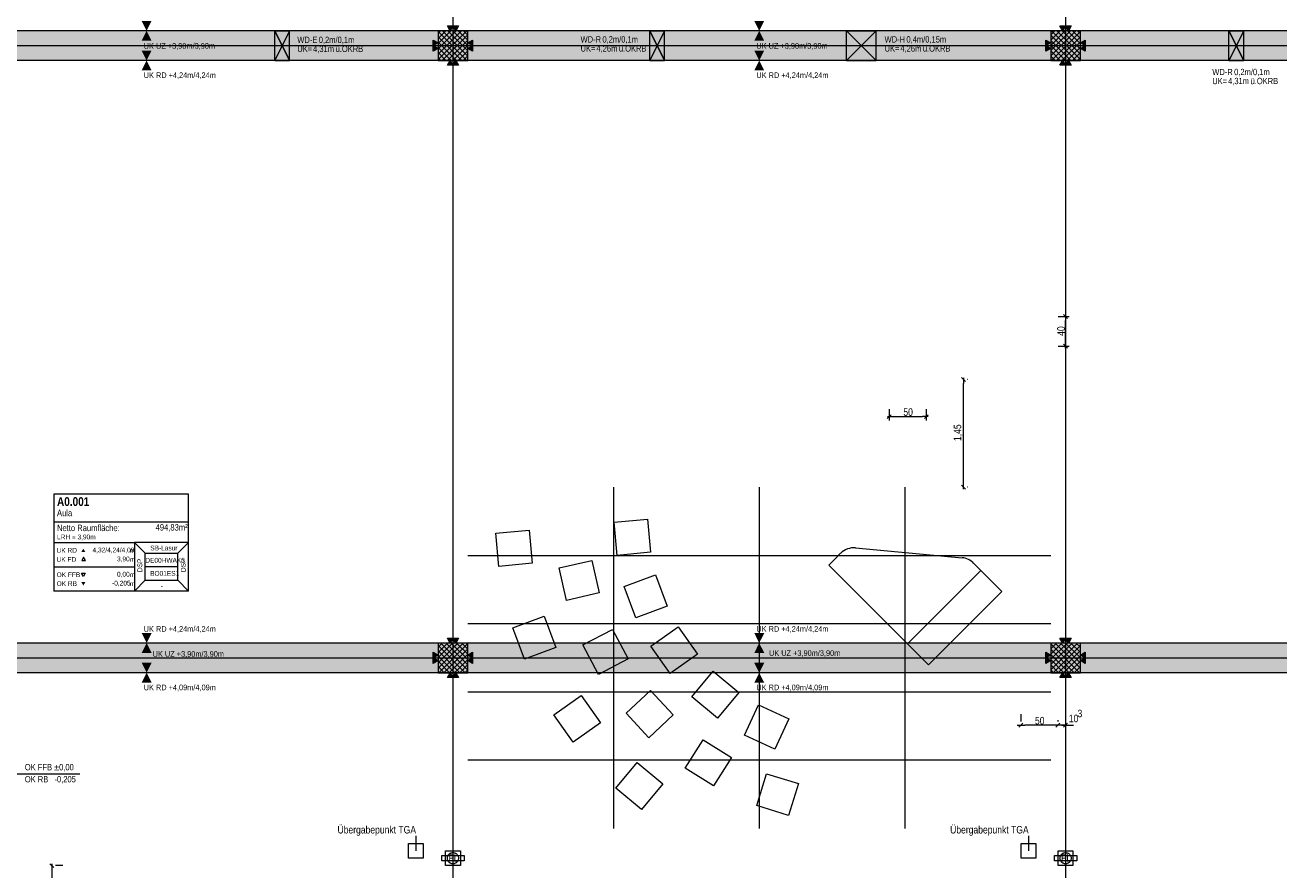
# Model space of a CAD drawing. Extents: x -620 to 300, y 62 to 1162.
# Tile 17 of 256: x -406 to -68, y 327 to 555. Entities that reach past the tile are written whole.
import ezdxf
from ezdxf.lldxf.tags import DXFTag

# ---------------------------------------------------------------- set-up
doc = ezdxf.new("R2010")
doc.units = 0
doc.layers.get('0').update_dxf_attribs({"lineweight": 13})
for name, color, linetype, lineweight, true_color in [('00_Beschriftung UZ', 3, 'Continuous', 35, 0x00ff00), ('30 -33 Aussenwände- 3 Aussenstützen', 7, 'Continuous', 50, 0x0000dd), ('30 -34 Innenwände- 11 Durchbruch', 4, 'Continuous', 9, 0x00ffff), ('30 -35 Decken- 1 Konstruktion-Träger- Stahlbeton', 7, 'Continuous', 13, 0x33aa00), ('40 -47 Nutzungspez. Anlagen- 4 Feuerlöschanlagen', 7, 'Continuous', 9, 0xff7fff), ('60- 61 allgemeine Ausstattung- 1 Möbel', 7, 'Continuous', 9, 0x00cccc), ('70 -72 Beschriftung- 1 Beschriftung allgemein', 7, 'Continuous', 9, 0xff6633), ('70 -72 Beschriftung- 2 Beschriftung Bauteile', 7, 'Continuous', 9, 0x9999ff), ('70 -75 Raumstempel- 1 Raumstempel', 7, 'Continuous', 25, 0xff6600), ('70 -76 Bemaßung- 2 Allgemein', 9, 'Continuous', 5, 0x808080), ('iwb_Schraffur_Unterzug', 7, 'Continuous', 5, 0xffffcc)]:
    doc.layers.add(name, color=color, linetype=linetype, lineweight=lineweight, true_color=true_color)
doc.layers.add('70 -71 Achsen- 1 Gebäudeachsen', color=7, linetype='STRICHPUNKT2-A06G94XR8I', lineweight=18)
doc.layers.add('70 -72 Beschriftung- 5 Höhenkoten', color=7, linetype='Continuous', lineweight=15)
doc.styles.get("Standard").update_dxf_attribs({"font": 'ARIALN.TTF'})
tags = doc.linetypes.add('fein_strichliert-A06G94XS8I', pattern=[4, 1, -2, 1]).pattern_tags.tags
tags[8:9] = [DXFTag(74, 4), DXFTag(75, 0), DXFTag(340, '0'), DXFTag(46, 0.0), DXFTag(50, 0.0), DXFTag(44, 0.0), DXFTag(45, 0.0)]
tags[6:7] = [DXFTag(74, 4), DXFTag(75, 0), DXFTag(340, '0'), DXFTag(46, 0.0), DXFTag(50, 0.0), DXFTag(44, 0.0), DXFTag(45, 0.0)]
tags[4:5] = [DXFTag(74, 4), DXFTag(75, 0), DXFTag(340, '0'), DXFTag(46, 0.0), DXFTag(50, 0.0), DXFTag(44, 0.0), DXFTag(45, 0.0)]
tags = doc.linetypes.add('STRICHPUNKT2-A06G94XR8I', pattern=[12.7, 6.35, -3.175, 0, -3.175]).pattern_tags.tags
tags[10:11] = [DXFTag(74, 4), DXFTag(75, 0), DXFTag(340, '0'), DXFTag(46, 0.0), DXFTag(50, 0.0), DXFTag(44, 0.0), DXFTag(45, 0.0)]
tags[8:9] = [DXFTag(74, 4), DXFTag(75, 0), DXFTag(340, '0'), DXFTag(46, 0.0), DXFTag(50, 0.0), DXFTag(44, 0.0), DXFTag(45, 0.0)]
tags[6:7] = [DXFTag(74, 4), DXFTag(75, 0), DXFTag(340, '0'), DXFTag(46, 0.0), DXFTag(50, 0.0), DXFTag(44, 0.0), DXFTag(45, 0.0)]
tags[4:5] = [DXFTag(74, 4), DXFTag(75, 0), DXFTag(340, '0'), DXFTag(46, 0.0), DXFTag(50, 0.0), DXFTag(44, 0.0), DXFTag(45, 0.0)]

# ---------------------------------------------------------------- blocks, each defined once
blk = doc.blocks.new('Referenz-A06G94XT8I')
at = {"layer": '00_Beschriftung UZ', "color": 0, "linetype": 'Continuous', "lineweight": -2, "ltscale": 0.13}
for points in [[(-374.41, 556.12), (-373.08, 553.45), (-371.74, 556.12)], [(-209.41, 556.12), (-208.08, 553.45), (-206.74, 556.12)], [(-374.41, 550.78), (-373.08, 553.45), (-371.74, 550.78)], [(-209.41, 550.78), (-208.08, 553.45), (-206.74, 550.78)], [(-374.41, 548.12), (-373.08, 545.45), (-371.74, 548.12)], [(-209.41, 548.12), (-208.08, 545.45), (-206.74, 548.12)], [(-374.41, 542.78), (-373.08, 545.45), (-371.74, 542.78)], [(-209.41, 542.78), (-208.08, 545.45), (-206.74, 542.78)]]:
    blk.add_solid(points, dxfattribs=at)
at = {"layer": '00_Beschriftung UZ', "color": 0, "lineweight": -2}
for points in [[(-374.41, 391.12), (-373.08, 388.45), (-371.74, 391.12)], [(-374.41, 385.78), (-373.08, 388.45), (-371.74, 385.78)], [(-209.41, 391.12), (-208.08, 388.45), (-206.74, 391.12)], [(-209.41, 385.78), (-208.08, 388.45), (-206.74, 385.78)], [(-374.41, 383.12), (-373.08, 380.45), (-371.74, 383.12)], [(-209.41, 383.12), (-208.08, 380.45), (-206.74, 383.12)], [(-374.41, 377.78), (-373.08, 380.45), (-371.74, 377.78)], [(-209.41, 377.78), (-208.08, 380.45), (-206.74, 377.78)]]:
    blk.add_solid(points, dxfattribs=at)
at = {"layer": '30 -33 Aussenwände- 3 Aussenstützen', "color": 0, "lineweight": -2}
for p, q in [((-294.58, 552.81), (-293.94, 553.45)), ((-294.58, 551.4), (-292.52, 553.45)), ((-294.58, 549.98), (-291.11, 553.45)), ((-294.58, 548.57), (-289.7, 553.45)), ((-294.58, 547.16), (-288.28, 553.45)), ((-294.58, 545.74), (-286.87, 553.45)), ((-294.58, 553.22), (-286.81, 545.45)), ((-294.58, 551.81), (-288.22, 545.45)), ((-293.45, 545.45), (-286.58, 552.33)), ((-293.4, 553.45), (-286.58, 546.64)), ((-292.04, 545.45), (-286.58, 550.91)), ((-291.98, 553.45), (-286.58, 548.05)), ((-290.58, 550.45), (-290.58, 548.45)), ((-290.57, 553.45), (-286.58, 549.47)), ((-289.15, 553.45), (-286.58, 550.88)), ((-287.74, 553.45), (-286.58, 552.29)), ((-129.58, 552.35), (-128.48, 553.45)), ((-129.58, 550.93), (-127.06, 553.45)), ((-129.58, 549.52), (-125.65, 553.45)), ((-129.58, 548.11), (-124.23, 553.45)), ((-129.58, 546.69), (-122.82, 553.45)), ((-129.58, 552.27), (-122.76, 545.45)), ((-129.58, 550.86), (-124.18, 545.45)), ((-129.4, 545.45), (-121.58, 553.28)), ((-129.35, 553.45), (-121.58, 545.69)), ((-127.99, 545.45), (-121.58, 551.86)), ((-127.93, 553.45), (-121.58, 547.1)), ((-126.58, 545.45), (-121.58, 550.45)), ((-126.52, 553.45), (-121.58, 548.51)), ((-125.58, 550.45), (-125.58, 548.45)), ((-125.1, 553.45), (-121.58, 549.93)), ((-123.69, 553.45), (-121.58, 551.34)), ((-122.28, 553.45), (-121.58, 552.76)), ((-294.58, 550.39), (-289.64, 545.45)), ((-294.58, 548.98), (-291.05, 545.45)), ((-294.58, 547.57), (-292.47, 545.45)), ((-291.58, 549.45), (-289.58, 549.45)), ((-290.62, 545.45), (-286.58, 549.5)), ((-289.21, 545.45), (-286.58, 548.08)), ((-129.58, 549.44), (-125.59, 545.45)), ((-129.58, 548.03), (-127, 545.45)), ((-126.58, 549.45), (-124.58, 549.45)), ((-125.16, 545.45), (-121.58, 549.04)), ((-123.75, 545.45), (-121.58, 547.62)), ((-294.58, 546.15), (-293.88, 545.45)), ((-287.8, 545.45), (-286.58, 546.67)), ((-129.58, 546.61), (-128.42, 545.45)), ((-122.33, 545.45), (-121.58, 546.21)), ((-294.58, 387.35), (-293.48, 388.45)), ((-294.58, 385.93), (-292.06, 388.45)), ((-294.58, 384.52), (-290.65, 388.45)), ((-294.58, 383.11), (-289.23, 388.45)), ((-294.58, 381.69), (-287.82, 388.45)), ((-293.86, 388.45), (-286.58, 381.17)), ((-292.44, 388.45), (-286.58, 382.59)), ((-291.03, 388.45), (-286.58, 384)), ((-289.62, 388.45), (-286.58, 385.42)), ((-288.2, 388.45), (-286.58, 386.83)), ((-286.79, 388.45), (-286.58, 388.25)), ((-129.58, 388.3), (-129.43, 388.45)), ((-129.58, 386.89), (-128.01, 388.45)), ((-129.58, 385.47), (-126.6, 388.45)), ((-129.58, 384.06), (-125.18, 388.45)), ((-129.58, 382.64), (-123.77, 388.45)), ((-129.58, 381.23), (-122.36, 388.45)), ((-128.4, 388.45), (-121.58, 381.64)), ((-126.98, 388.45), (-121.58, 383.05)), ((-125.57, 388.45), (-121.58, 384.47)), ((-124.15, 388.45), (-121.58, 385.88)), ((-122.74, 388.45), (-121.58, 387.29)), ((-294.58, 387.76), (-287.27, 380.45)), ((-294.58, 386.35), (-288.69, 380.45)), ((-294.4, 380.45), (-286.58, 388.28)), ((-292.99, 380.45), (-286.58, 386.86)), ((-291.58, 380.45), (-286.58, 385.45)), ((-290.58, 385.45), (-290.58, 383.45)), ((-129.58, 388.22), (-121.81, 380.45)), ((-129.58, 386.81), (-123.22, 380.45)), ((-129.58, 385.39), (-124.64, 380.45)), ((-128.94, 380.45), (-121.58, 387.81)), ((-127.53, 380.45), (-121.58, 386.4)), ((-126.11, 380.45), (-121.58, 384.99)), ((-125.58, 385.45), (-125.58, 383.45)), ((-294.58, 384.93), (-290.1, 380.45)), ((-294.58, 383.52), (-291.52, 380.45)), ((-294.58, 382.1), (-292.93, 380.45)), ((-291.58, 384.45), (-289.58, 384.45)), ((-290.16, 380.45), (-286.58, 384.04)), ((-288.75, 380.45), (-286.58, 382.62)), ((-129.58, 383.98), (-126.05, 380.45)), ((-129.58, 382.57), (-127.47, 380.45)), ((-126.58, 384.45), (-124.58, 384.45)), ((-124.7, 380.45), (-121.58, 383.57)), ((-123.28, 380.45), (-121.58, 382.16)), ((-294.58, 380.69), (-294.34, 380.45)), ((-287.33, 380.45), (-286.58, 381.21)), ((-129.58, 381.15), (-128.88, 380.45)), ((-121.87, 380.45), (-121.58, 380.74))]:
    blk.add_line(p, q, dxfattribs=at)
at = {"layer": '30 -33 Aussenwände- 3 Aussenstützen', "color": 0, "linetype": 'Continuous', "lineweight": -2, "ltscale": 0.13}
for p, q in [((-286.58, 553.45), (-294.58, 553.45)), ((-294.58, 553.45), (-294.58, 545.45)), ((-286.58, 545.45), (-286.58, 553.45)), ((-121.58, 553.45), (-129.58, 553.45)), ((-129.58, 553.45), (-129.58, 545.45)), ((-121.58, 545.45), (-121.58, 553.45)), ((-294.58, 545.45), (-286.58, 545.45)), ((-129.58, 545.45), (-121.58, 545.45)), ((-286.58, 388.45), (-294.58, 388.45)), ((-294.58, 388.45), (-294.58, 380.45)), ((-286.58, 380.45), (-286.58, 388.45)), ((-121.58, 388.45), (-129.58, 388.45)), ((-129.58, 388.45), (-129.58, 380.45)), ((-121.58, 380.45), (-121.58, 388.45)), ((-294.58, 380.45), (-286.58, 380.45)), ((-129.58, 380.45), (-121.58, 380.45))]:
    blk.add_line(p, q, dxfattribs=at)
at = {"layer": '30 -34 Innenwände- 11 Durchbruch', "color": 0, "linetype": 'Continuous', "lineweight": -2, "ltscale": 0.13}
for p, q in [((-338.58, 553.45), (-334.58, 553.45)), ((-334.58, 553.45), (-338.58, 545.45)), ((-334.58, 545.45), (-338.58, 553.45)), ((-338.58, 545.45), (-338.58, 553.45)), ((-338.58, 553.45), (-334.58, 545.45)), ((-334.58, 553.45), (-338.58, 545.45)), ((-334.58, 545.45), (-334.58, 553.45)), ((-237.58, 545.45), (-237.58, 553.45)), ((-237.58, 553.45), (-233.58, 545.45)), ((-233.58, 553.45), (-237.58, 545.45)), ((-237.58, 553.45), (-233.58, 553.45)), ((-233.58, 553.45), (-237.58, 545.45)), ((-233.58, 545.45), (-237.58, 553.45)), ((-233.58, 545.45), (-233.58, 553.45)), ((-184.58, 553.45), (-176.58, 553.45)), ((-176.58, 553.45), (-184.58, 545.45)), ((-176.58, 545.45), (-184.58, 553.45)), ((-184.58, 545.45), (-184.58, 553.45)), ((-184.58, 553.45), (-176.58, 545.45)), ((-176.58, 553.45), (-184.58, 545.45)), ((-176.58, 545.45), (-176.58, 553.45)), ((-81.58, 545.45), (-81.58, 553.45)), ((-81.58, 553.45), (-77.58, 545.45)), ((-77.58, 553.45), (-81.58, 545.45)), ((-81.58, 553.45), (-77.58, 553.45)), ((-77.58, 553.45), (-81.58, 545.45)), ((-77.58, 545.45), (-81.58, 553.45)), ((-77.58, 545.45), (-77.58, 553.45)), ((-338.58, 545.45), (-334.58, 545.45)), ((-237.58, 545.45), (-233.58, 545.45)), ((-184.58, 545.45), (-176.58, 545.45)), ((-81.58, 545.45), (-77.58, 545.45))]:
    blk.add_line(p, q, dxfattribs=at)
at = {"layer": '30 -34 Innenwände- 11 Durchbruch', "color": 0, "lineweight": -2}
for points in [[(-338.58, 545.45), (-338.58, 553.45), (-336.58, 549.45)], [(-334.58, 545.45), (-336.58, 549.45), (-334.58, 553.45)], [(-237.58, 545.45), (-237.58, 553.45), (-235.58, 549.45)], [(-233.58, 545.45), (-235.58, 549.45), (-233.58, 553.45)], [(-184.58, 545.45), (-184.58, 553.45), (-180.58, 549.45)], [(-176.58, 545.45), (-180.58, 549.45), (-176.58, 553.45)], [(-81.58, 545.45), (-81.58, 553.45), (-79.58, 549.45)], [(-77.58, 545.45), (-79.58, 549.45), (-77.58, 553.45)]]:
    blk.add_solid(points, dxfattribs=at)
at = {"layer": '30 -35 Decken- 1 Konstruktion-Träger- Stahlbeton', "color": 0, "linetype": 'fein_strichliert-A06G94XS8I', "lineweight": -2, "ltscale": 0.13}
for p, q in [((76.5, 553.45), (-451.58, 553.45)), ((76.5, 545.45), (-451.58, 545.45)), ((76.5, 388.45), (-451.58, 388.45)), ((76.5, 380.45), (-451.58, 380.45))]:
    blk.add_line(p, q, dxfattribs=at)
at = {"layer": '40 -47 Nutzungspez. Anlagen- 4 Feuerlöschanlagen', "color": 0, "linetype": 'Continuous', "lineweight": -2, "ltscale": 0.13}
for p, q in [((-293.58, 329.7), (-293.58, 331.2)), ((-293.58, 331.2), (-287.58, 331.2)), ((-292.58, 328.45), (-292.58, 332.45)), ((-292.58, 332.45), (-288.58, 332.45)), ((-292.01, 330.89), (-291.97, 331.03)), ((-291.97, 331.03), (-291.9, 331.16)), ((-291.9, 331.16), (-291.83, 331.29)), ((-291.83, 331.29), (-291.74, 331.41)), ((-291.74, 331.41), (-291.64, 331.51)), ((-291.64, 331.51), (-291.53, 331.61)), ((-291.53, 331.61), (-291.41, 331.7)), ((-291.41, 331.7), (-291.29, 331.78)), ((-291.29, 331.78), (-291.15, 331.84)), ((-291.15, 331.84), (-291.02, 331.89)), ((-291.02, 331.89), (-290.87, 331.92)), ((-290.87, 331.92), (-290.73, 331.95)), ((-290.73, 331.95), (-290.58, 331.95)), ((-290.58, 331.95), (-290.43, 331.95)), ((-290.43, 331.95), (-290.29, 331.92)), ((-290.29, 331.92), (-290.14, 331.89)), ((-290.14, 331.89), (-290.01, 331.84)), ((-290.01, 331.84), (-289.87, 331.78)), ((-289.87, 331.78), (-289.75, 331.7)), ((-289.75, 331.7), (-289.63, 331.61)), ((-289.63, 331.61), (-289.52, 331.51)), ((-289.52, 331.51), (-289.42, 331.41)), ((-289.42, 331.41), (-289.33, 331.29)), ((-289.33, 331.29), (-289.26, 331.16)), ((-289.26, 331.16), (-289.19, 331.03)), ((-289.19, 331.03), (-289.14, 330.89)), ((-288.58, 332.45), (-288.58, 328.45)), ((-287.58, 331.2), (-287.58, 329.7)), ((-128.58, 329.7), (-128.58, 331.2)), ((-128.58, 331.2), (-122.58, 331.2)), ((-127.58, 328.45), (-127.58, 332.45)), ((-127.58, 332.45), (-123.58, 332.45)), ((-127.01, 330.89), (-126.97, 331.03)), ((-126.97, 331.03), (-126.9, 331.16)), ((-126.9, 331.16), (-126.83, 331.29)), ((-126.83, 331.29), (-126.74, 331.41)), ((-126.74, 331.41), (-126.64, 331.51)), ((-126.64, 331.51), (-126.53, 331.61)), ((-126.53, 331.61), (-126.41, 331.7)), ((-126.41, 331.7), (-126.29, 331.78)), ((-126.29, 331.78), (-126.15, 331.84)), ((-126.15, 331.84), (-126.02, 331.89)), ((-126.02, 331.89), (-125.87, 331.92)), ((-125.87, 331.92), (-125.73, 331.95)), ((-125.73, 331.95), (-125.58, 331.95)), ((-125.58, 331.95), (-125.43, 331.95)), ((-125.43, 331.95), (-125.29, 331.92)), ((-125.29, 331.92), (-125.14, 331.89)), ((-125.14, 331.89), (-125.01, 331.84)), ((-125.01, 331.84), (-124.87, 331.78)), ((-124.87, 331.78), (-124.75, 331.7)), ((-124.75, 331.7), (-124.63, 331.61)), ((-124.63, 331.61), (-124.52, 331.51)), ((-124.52, 331.51), (-124.42, 331.41)), ((-124.42, 331.41), (-124.33, 331.29)), ((-124.33, 331.29), (-124.26, 331.16)), ((-124.26, 331.16), (-124.19, 331.03)), ((-124.19, 331.03), (-124.14, 330.89)), ((-123.58, 332.45), (-123.58, 328.45)), ((-122.58, 331.2), (-122.58, 329.7)), ((-287.58, 329.7), (-293.58, 329.7)), ((-288.58, 328.45), (-292.58, 328.45)), ((-292.08, 330.45), (-292.07, 330.6)), ((-292.07, 330.31), (-292.08, 330.45)), ((-292.07, 330.6), (-292.05, 330.75)), ((-292.05, 330.16), (-292.07, 330.31)), ((-292.05, 330.75), (-292.01, 330.89)), ((-292.01, 330.02), (-292.05, 330.16)), ((-291.97, 329.88), (-292.01, 330.02)), ((-291.9, 329.75), (-291.97, 329.88)), ((-291.83, 329.62), (-291.9, 329.75)), ((-291.74, 329.5), (-291.83, 329.62)), ((-291.64, 329.39), (-291.74, 329.5)), ((-291.53, 329.29), (-291.64, 329.39)), ((-291.41, 329.21), (-291.53, 329.29)), ((-291.29, 329.13), (-291.41, 329.21)), ((-291.15, 329.07), (-291.29, 329.13)), ((-291.02, 329.02), (-291.15, 329.07)), ((-290.87, 328.98), (-291.02, 329.02)), ((-290.73, 328.96), (-290.87, 328.98)), ((-290.58, 328.95), (-290.73, 328.96)), ((-290.43, 328.96), (-290.58, 328.95)), ((-290.29, 328.98), (-290.43, 328.96)), ((-290.14, 329.02), (-290.29, 328.98)), ((-290.01, 329.07), (-290.14, 329.02)), ((-289.87, 329.13), (-290.01, 329.07)), ((-289.75, 329.21), (-289.87, 329.13)), ((-289.63, 329.29), (-289.75, 329.21)), ((-289.52, 329.39), (-289.63, 329.29)), ((-289.42, 329.5), (-289.52, 329.39)), ((-289.33, 329.62), (-289.42, 329.5)), ((-289.26, 329.75), (-289.33, 329.62)), ((-289.19, 329.88), (-289.26, 329.75)), ((-289.14, 330.02), (-289.19, 329.88)), ((-289.14, 330.89), (-289.11, 330.75)), ((-289.11, 330.16), (-289.14, 330.02)), ((-289.11, 330.75), (-289.09, 330.6)), ((-289.09, 330.31), (-289.11, 330.16)), ((-289.09, 330.6), (-289.08, 330.45)), ((-289.08, 330.45), (-289.09, 330.31)), ((-122.58, 329.7), (-128.58, 329.7)), ((-123.58, 328.45), (-127.58, 328.45)), ((-127.08, 330.45), (-127.07, 330.6)), ((-127.07, 330.31), (-127.08, 330.45)), ((-127.07, 330.6), (-127.05, 330.75)), ((-127.05, 330.16), (-127.07, 330.31)), ((-127.05, 330.75), (-127.01, 330.89)), ((-127.01, 330.02), (-127.05, 330.16)), ((-126.97, 329.88), (-127.01, 330.02)), ((-126.9, 329.75), (-126.97, 329.88)), ((-126.83, 329.62), (-126.9, 329.75)), ((-126.74, 329.5), (-126.83, 329.62)), ((-126.64, 329.39), (-126.74, 329.5)), ((-126.53, 329.29), (-126.64, 329.39)), ((-126.41, 329.21), (-126.53, 329.29)), ((-126.29, 329.13), (-126.41, 329.21)), ((-126.15, 329.07), (-126.29, 329.13)), ((-126.02, 329.02), (-126.15, 329.07)), ((-125.87, 328.98), (-126.02, 329.02)), ((-125.73, 328.96), (-125.87, 328.98)), ((-125.58, 328.95), (-125.73, 328.96)), ((-125.43, 328.96), (-125.58, 328.95)), ((-125.29, 328.98), (-125.43, 328.96)), ((-125.14, 329.02), (-125.29, 328.98)), ((-125.01, 329.07), (-125.14, 329.02)), ((-124.87, 329.13), (-125.01, 329.07)), ((-124.75, 329.21), (-124.87, 329.13)), ((-124.63, 329.29), (-124.75, 329.21)), ((-124.52, 329.39), (-124.63, 329.29)), ((-124.42, 329.5), (-124.52, 329.39)), ((-124.33, 329.62), (-124.42, 329.5)), ((-124.26, 329.75), (-124.33, 329.62)), ((-124.19, 329.88), (-124.26, 329.75)), ((-124.14, 330.02), (-124.19, 329.88)), ((-124.14, 330.89), (-124.11, 330.75)), ((-124.11, 330.16), (-124.14, 330.02)), ((-124.11, 330.75), (-124.09, 330.6)), ((-124.09, 330.31), (-124.11, 330.16)), ((-124.09, 330.6), (-124.08, 330.45)), ((-124.08, 330.45), (-124.09, 330.31))]:
    blk.add_line(p, q, dxfattribs=at)
at = {"layer": '60- 61 allgemeine Ausstattung- 1 Möbel', "color": 0, "linetype": 'fein_strichliert-A06G94XS8I', "lineweight": -2, "ltscale": 0.13}
for p, q in [((-247.33, 430.45), (-247.33, 338.45)), ((-208.08, 430.45), (-208.08, 338.45)), ((-168.83, 430.45), (-168.83, 338.45)), ((-286.58, 412.05), (-129.58, 412.05)), ((-129.58, 393.65), (-286.58, 393.65)), ((-286.58, 375.25), (-129.58, 375.25)), ((-129.58, 356.85), (-286.58, 356.85))]:
    blk.add_line(p, q, dxfattribs=at)
at = {"layer": '60- 61 allgemeine Ausstattung- 1 Möbel', "color": 0, "linetype": 'Continuous', "lineweight": -2, "ltscale": 0.13}
for p, q in [((-279.05, 418.07), (-270.08, 418.9)), ((-270.08, 418.9), (-269.25, 409.94)), ((-247.18, 421.03), (-238.22, 421.86)), ((-246.35, 412.07), (-247.18, 421.03)), ((-238.22, 421.86), (-237.39, 412.9)), ((-278.22, 409.11), (-279.05, 418.07)), ((-237.39, 412.9), (-246.35, 412.07)), ((-187.81, 410.98), (-186.15, 412.64)), ((-182.15, 414.08), (-153.43, 411.43)), ((-269.25, 409.94), (-278.22, 409.11)), ((-261.98, 408.71), (-253.21, 410.7)), ((-259.99, 399.93), (-261.98, 408.71)), ((-253.21, 410.7), (-251.21, 401.93)), ((-189.38, 409.41), (-187.81, 410.98)), ((-168.17, 388.19), (-189.38, 409.41)), ((-148.37, 407.99), (-150.36, 409.99)), ((-244.44, 403.67), (-236, 406.79)), ((-236, 406.79), (-232.88, 398.35)), ((-168.17, 388.19), (-148.37, 407.99)), ((-148.37, 407.99), (-142.71, 402.34)), ((-251.21, 401.93), (-259.99, 399.93)), ((-241.32, 395.22), (-244.44, 403.67)), ((-142.71, 402.34), (-162.51, 382.54)), ((-274.45, 392.56), (-266.01, 395.68)), ((-266.01, 395.68), (-262.89, 387.24)), ((-232.88, 398.35), (-241.32, 395.22)), ((-271.33, 384.12), (-274.45, 392.56)), ((-255.55, 387.94), (-247.59, 392.13)), ((-247.59, 392.13), (-243.39, 384.17)), ((-237.3, 387.6), (-229.96, 392.8)), ((-229.96, 392.8), (-224.75, 385.46)), ((-262.89, 387.24), (-271.33, 384.12)), ((-251.35, 379.98), (-255.55, 387.94)), ((-232.09, 380.26), (-237.3, 387.6)), ((-224.75, 385.46), (-232.09, 380.26)), ((-162.51, 382.54), (-168.17, 388.19)), ((-243.39, 384.17), (-251.35, 379.98)), ((-226.24, 373.93), (-220.5, 380.86)), ((-220.5, 380.86), (-213.57, 375.12)), ((-243.96, 369.53), (-237.35, 375.65)), ((-237.35, 375.65), (-231.24, 369.05)), ((-213.57, 375.12), (-219.31, 368.19)), ((-263.41, 369.1), (-256.07, 374.31)), ((-256.07, 374.31), (-250.86, 366.97)), ((-219.31, 368.19), (-226.24, 373.93)), ((-212.02, 363.6), (-208.27, 371.78)), ((-208.27, 371.78), (-200.09, 368.02)), ((-258.21, 361.76), (-263.41, 369.1)), ((-237.84, 362.93), (-243.96, 369.53)), ((-231.24, 369.05), (-237.84, 362.93)), ((-250.86, 366.97), (-258.21, 361.76)), ((-200.09, 368.02), (-203.85, 359.84)), ((-228, 354.76), (-223.2, 362.38)), ((-223.2, 362.38), (-215.59, 357.59)), ((-203.85, 359.84), (-212.02, 363.6)), ((-246.68, 349.31), (-240.93, 356.24)), ((-240.93, 356.24), (-234.01, 350.49)), ((-220.38, 349.97), (-228, 354.76)), ((-215.59, 357.59), (-220.38, 349.97)), ((-208.76, 344.62), (-206.1, 353.22)), ((-206.1, 353.22), (-197.5, 350.56)), ((-239.75, 343.57), (-246.68, 349.31)), ((-234.01, 350.49), (-239.75, 343.57)), ((-197.5, 350.56), (-200.16, 341.97)), ((-200.16, 341.97), (-208.76, 344.62))]:
    blk.add_line(p, q, dxfattribs=at)
for centre, major_axis, end_param in [((-182.61, 409.1), (0.46, 4.98), 0.877539), ((-153.89, 406.45), (3.54, 3.54), 0.693257)]:
    blk.add_ellipse(centre, major_axis=major_axis, ratio=1, start_param=0, end_param=end_param, dxfattribs=at)
at = {"layer": '70 -71 Achsen- 1 Gebäudeachsen', "color": 0, "linetype": 'STRICHPUNKT2-A06G94XR8I', "lineweight": -2, "ltscale": 0.13}
for p, q in [((-290.58, 1084.39), (-290.58, 84.95)), ((-125.58, 1084.39), (-125.58, 84.95)), ((-538.63, 549.45), (76.5, 549.45)), ((-538.63, 384.45), (76.5, 384.45))]:
    blk.add_line(p, q, dxfattribs=at)
at = {"layer": '70 -72 Beschriftung- 1 Beschriftung allgemein', "color": 0, "linetype": 'fein_strichliert-A06G94XS8I', "lineweight": -2, "ltscale": 0.13}
for p, q in [((-302.58, 334.45), (-298.58, 334.45)), ((-302.58, 330.45), (-302.58, 334.45)), ((-298.58, 334.45), (-298.58, 330.45)), ((-137.58, 334.45), (-133.58, 334.45)), ((-137.58, 330.45), (-137.58, 334.45)), ((-133.58, 334.45), (-133.58, 330.45)), ((-298.58, 330.45), (-302.58, 330.45)), ((-133.58, 330.45), (-137.58, 330.45))]:
    blk.add_line(p, q, dxfattribs=at)
at = {"layer": '70 -72 Beschriftung- 1 Beschriftung allgemein', "color": 0, "linetype": 'Continuous', "lineweight": -2, "ltscale": 0.13}
for p, q in [((-300.58, 336.45), (-300.58, 332.45)), ((-135.58, 336.45), (-135.58, 332.45))]:
    blk.add_line(p, q, dxfattribs=at)
at = {"layer": '70 -72 Beschriftung- 2 Beschriftung Bauteile', "color": 0, "lineweight": -2}
for p, q in [((-291.33, 553.45), (-292.08, 554.75)), ((-292.08, 554.75), (-290.58, 554.75)), ((-290.58, 554.75), (-291.33, 553.45)), ((-289.83, 553.45), (-290.58, 554.75)), ((-290.58, 554.75), (-289.08, 554.75)), ((-289.08, 554.75), (-289.83, 553.45)), ((-126.33, 553.45), (-127.08, 554.75)), ((-127.08, 554.75), (-125.58, 554.75)), ((-125.58, 554.75), (-126.33, 553.45)), ((-124.83, 553.45), (-125.58, 554.75)), ((-125.58, 554.75), (-124.08, 554.75)), ((-124.08, 554.75), (-124.83, 553.45)), ((-295.88, 550.95), (-294.58, 550.2)), ((-295.88, 549.45), (-295.88, 550.95)), ((-286.58, 550.2), (-285.28, 550.95)), ((-285.28, 550.95), (-285.28, 549.45)), ((-130.88, 550.95), (-129.58, 550.2)), ((-130.88, 549.45), (-130.88, 550.95)), ((-121.58, 550.2), (-120.28, 550.95)), ((-120.28, 550.95), (-120.28, 549.45)), ((-294.58, 550.2), (-295.88, 549.45)), ((-295.88, 549.45), (-294.58, 548.7)), ((-295.88, 547.95), (-295.88, 549.45)), ((-294.58, 548.7), (-295.88, 547.95)), ((-285.28, 549.45), (-286.58, 550.2)), ((-286.58, 548.7), (-285.28, 549.45)), ((-285.28, 547.95), (-286.58, 548.7)), ((-285.28, 549.45), (-285.28, 547.95)), ((-129.58, 550.2), (-130.88, 549.45)), ((-130.88, 549.45), (-129.58, 548.7)), ((-130.88, 547.95), (-130.88, 549.45)), ((-129.58, 548.7), (-130.88, 547.95)), ((-120.28, 549.45), (-121.58, 550.2)), ((-121.58, 548.7), (-120.28, 549.45)), ((-120.28, 547.95), (-121.58, 548.7)), ((-120.28, 549.45), (-120.28, 547.95)), ((-292.08, 544.15), (-291.33, 545.45)), ((-290.58, 544.15), (-292.08, 544.15)), ((-291.33, 545.45), (-290.58, 544.15)), ((-290.58, 544.15), (-289.83, 545.45)), ((-289.08, 544.15), (-290.58, 544.15)), ((-289.83, 545.45), (-289.08, 544.15)), ((-127.08, 544.15), (-126.33, 545.45)), ((-125.58, 544.15), (-127.08, 544.15)), ((-126.33, 545.45), (-125.58, 544.15)), ((-125.58, 544.15), (-124.83, 545.45)), ((-124.08, 544.15), (-125.58, 544.15)), ((-124.83, 545.45), (-124.08, 544.15)), ((-291.33, 388.45), (-292.08, 389.75)), ((-292.08, 389.75), (-290.58, 389.75)), ((-290.58, 389.75), (-291.33, 388.45)), ((-289.83, 388.45), (-290.58, 389.75)), ((-290.58, 389.75), (-289.08, 389.75)), ((-289.08, 389.75), (-289.83, 388.45)), ((-126.33, 388.45), (-127.08, 389.75)), ((-127.08, 389.75), (-125.58, 389.75)), ((-125.58, 389.75), (-126.33, 388.45)), ((-124.83, 388.45), (-125.58, 389.75)), ((-125.58, 389.75), (-124.08, 389.75)), ((-124.08, 389.75), (-124.83, 388.45)), ((-295.88, 385.95), (-294.58, 385.2)), ((-295.88, 384.45), (-295.88, 385.95)), ((-294.58, 385.2), (-295.88, 384.45)), ((-286.58, 385.2), (-285.28, 385.95)), ((-285.28, 384.45), (-286.58, 385.2)), ((-285.28, 385.95), (-285.28, 384.45)), ((-130.88, 385.95), (-129.58, 385.2)), ((-130.88, 384.45), (-130.88, 385.95)), ((-129.58, 385.2), (-130.88, 384.45)), ((-121.58, 385.2), (-120.28, 385.95)), ((-120.28, 384.45), (-121.58, 385.2)), ((-120.28, 385.95), (-120.28, 384.45)), ((-295.88, 384.45), (-294.58, 383.7)), ((-295.88, 382.95), (-295.88, 384.45)), ((-294.58, 383.7), (-295.88, 382.95)), ((-286.58, 383.7), (-285.28, 384.45)), ((-285.28, 382.95), (-286.58, 383.7)), ((-285.28, 384.45), (-285.28, 382.95)), ((-130.88, 384.45), (-129.58, 383.7)), ((-130.88, 382.95), (-130.88, 384.45)), ((-129.58, 383.7), (-130.88, 382.95)), ((-121.58, 383.7), (-120.28, 384.45)), ((-120.28, 382.95), (-121.58, 383.7)), ((-120.28, 384.45), (-120.28, 382.95)), ((-292.08, 379.15), (-291.33, 380.45)), ((-290.58, 379.15), (-292.08, 379.15)), ((-291.33, 380.45), (-290.58, 379.15)), ((-290.58, 379.15), (-289.83, 380.45)), ((-289.08, 379.15), (-290.58, 379.15)), ((-289.83, 380.45), (-289.08, 379.15)), ((-127.08, 379.15), (-126.33, 380.45)), ((-125.58, 379.15), (-127.08, 379.15)), ((-126.33, 380.45), (-125.58, 379.15)), ((-125.58, 379.15), (-124.83, 380.45)), ((-124.08, 379.15), (-125.58, 379.15)), ((-124.83, 380.45), (-124.08, 379.15))]:
    blk.add_line(p, q, dxfattribs=at)
for points in [[(-291.33, 553.45), (-292.08, 554.75), (-291.33, 554.75)], [(-291.33, 553.45), (-291.33, 554.75), (-290.58, 554.75)], [(-289.83, 553.45), (-290.58, 554.75), (-289.83, 554.75)], [(-289.83, 553.45), (-289.83, 554.75), (-289.08, 554.75)], [(-126.33, 553.45), (-127.08, 554.75), (-126.33, 554.75)], [(-126.33, 553.45), (-126.33, 554.75), (-125.58, 554.75)], [(-124.83, 553.45), (-125.58, 554.75), (-124.83, 554.75)], [(-124.83, 553.45), (-124.83, 554.75), (-124.08, 554.75)], [(-295.88, 549.45), (-295.88, 550.95), (-294.58, 550.2)], [(-285.28, 549.45), (-286.58, 550.2), (-285.28, 550.95)], [(-130.88, 549.45), (-130.88, 550.95), (-129.58, 550.2)], [(-120.28, 549.45), (-121.58, 550.2), (-120.28, 550.95)], [(-295.88, 547.95), (-295.88, 549.45), (-294.58, 548.7)], [(-285.28, 547.95), (-286.58, 548.7), (-285.28, 549.45)], [(-130.88, 547.95), (-130.88, 549.45), (-129.58, 548.7)], [(-120.28, 547.95), (-121.58, 548.7), (-120.28, 549.45)], [(-291.33, 544.15), (-292.08, 544.15), (-291.33, 545.45)], [(-291.33, 544.15), (-291.33, 545.45), (-290.58, 544.15)], [(-289.83, 544.15), (-290.58, 544.15), (-289.83, 545.45)], [(-289.83, 544.15), (-289.83, 545.45), (-289.08, 544.15)], [(-126.33, 544.15), (-127.08, 544.15), (-126.33, 545.45)], [(-126.33, 544.15), (-126.33, 545.45), (-125.58, 544.15)], [(-124.83, 544.15), (-125.58, 544.15), (-124.83, 545.45)], [(-124.83, 544.15), (-124.83, 545.45), (-124.08, 544.15)], [(-291.33, 388.45), (-292.08, 389.75), (-291.33, 389.75)], [(-291.33, 388.45), (-291.33, 389.75), (-290.58, 389.75)], [(-289.83, 388.45), (-290.58, 389.75), (-289.83, 389.75)], [(-289.83, 388.45), (-289.83, 389.75), (-289.08, 389.75)], [(-126.33, 388.45), (-127.08, 389.75), (-126.33, 389.75)], [(-126.33, 388.45), (-126.33, 389.75), (-125.58, 389.75)], [(-124.83, 388.45), (-125.58, 389.75), (-124.83, 389.75)], [(-124.83, 388.45), (-124.83, 389.75), (-124.08, 389.75)], [(-295.88, 384.45), (-295.88, 385.95), (-294.58, 385.2)], [(-285.28, 384.45), (-286.58, 385.2), (-285.28, 385.95)], [(-130.88, 384.45), (-130.88, 385.95), (-129.58, 385.2)], [(-120.28, 384.45), (-121.58, 385.2), (-120.28, 385.95)], [(-295.88, 382.95), (-295.88, 384.45), (-294.58, 383.7)], [(-285.28, 382.95), (-286.58, 383.7), (-285.28, 384.45)], [(-130.88, 382.95), (-130.88, 384.45), (-129.58, 383.7)], [(-120.28, 382.95), (-121.58, 383.7), (-120.28, 384.45)], [(-291.33, 379.15), (-292.08, 379.15), (-291.33, 380.45)], [(-291.33, 379.15), (-291.33, 380.45), (-290.58, 379.15)], [(-289.83, 379.15), (-290.58, 379.15), (-289.83, 380.45)], [(-289.83, 379.15), (-289.83, 380.45), (-289.08, 379.15)], [(-126.33, 379.15), (-127.08, 379.15), (-126.33, 380.45)], [(-126.33, 379.15), (-126.33, 380.45), (-125.58, 379.15)], [(-124.83, 379.15), (-125.58, 379.15), (-124.83, 380.45)], [(-124.83, 379.15), (-124.83, 380.45), (-124.08, 379.15)]]:
    blk.add_solid(points, dxfattribs=at)
at = {"layer": '70 -72 Beschriftung- 5 Höhenkoten', "color": 0, "linetype": 'Continuous', "lineweight": -2, "ltscale": 0.13}
blk.add_line((-409.28, 353.15), (-391.1, 353.15), dxfattribs=at)
at = {"layer": '70 -75 Raumstempel- 1 Raumstempel', "color": 0, "lineweight": -2}
for p, q in [((-398.08, 428.59), (-398.08, 402.45)), ((-361.76, 428.59), (-398.08, 428.59)), ((-361.76, 402.45), (-361.76, 428.59)), ((-361.76, 421), (-398.08, 421)), ((-398.08, 415.52), (-376.35, 415.52)), ((-373.47, 412.63), (-376.35, 415.52)), ((-361.76, 415.52), (-376.35, 415.52)), ((-376.35, 415.52), (-376.35, 402.45)), ((-364.64, 412.63), (-361.76, 415.52)), ((-373.47, 405.35), (-373.47, 412.63)), ((-373.47, 412.63), (-364.64, 412.63)), ((-364.64, 405.35), (-364.64, 412.63)), ((-398.08, 408.99), (-376.35, 408.99)), ((-390.04, 411.56), (-390.57, 410.66)), ((-390.57, 410.66), (-389.52, 410.66)), ((-389.52, 410.66), (-390.04, 411.56)), ((-364.64, 408.99), (-373.47, 408.99)), ((-390.12, 406.38), (-390.64, 407.29)), ((-390.64, 407.29), (-389.59, 407.29)), ((-389.59, 407.29), (-390.12, 406.38)), ((-373.47, 405.35), (-376.35, 402.45)), ((-373.47, 405.35), (-364.64, 405.35)), ((-364.64, 405.35), (-361.76, 402.45)), ((-361.76, 402.45), (-398.08, 402.45))]:
    blk.add_line(p, q, dxfattribs=at)
for points in [[(-389.59, 412.98), (-390.12, 413.88), (-390.64, 412.98)], [(-389.59, 404.85), (-390.12, 403.94), (-390.64, 404.85)]]:
    blk.add_solid(points, dxfattribs=at)
at = {"layer": '70 -76 Bemaßung- 2 Allgemein', "color": 0, "linetype": 'Continuous', "lineweight": -2, "ltscale": 0.13}
for p, q in [((-127.58, 476.45), (-124.58, 476.45)), ((-126.11, 476.98), (-125.05, 475.92)), ((-125.58, 476.95), (-125.58, 475.39)), ((-125.58, 469.51), (-125.58, 475.39)), ((-125.58, 467.95), (-125.58, 469.51)), ((-127.58, 468.45), (-124.58, 468.45)), ((-125.05, 467.92), (-126.11, 468.98)), ((-153.61, 459.98), (-152.55, 458.92)), ((-153.08, 459.95), (-153.08, 458.39)), ((-151.97, 459.45), (-152.08, 459.45)), ((-153.08, 431.51), (-153.08, 458.39)), ((-173.61, 448.92), (-172.55, 449.98)), ((-173.58, 449.45), (-172.02, 449.45)), ((-173.08, 451.45), (-173.08, 448.45)), ((-172.02, 449.45), (-164.14, 449.45)), ((-162.58, 449.45), (-164.14, 449.45)), ((-162.55, 449.98), (-163.61, 448.92)), ((-163.08, 451.45), (-163.08, 448.45)), ((-152.55, 429.92), (-153.61, 430.98)), ((-153.08, 429.95), (-153.08, 431.51)), ((-151.97, 430.45), (-152.08, 430.45)), ((-137.64, 369.28), (-137.64, 367.28)), ((-138.64, 366.28), (-136.58, 366.28)), ((-138.17, 365.75), (-137.11, 366.81)), ((-128.7, 366.28), (-136.58, 366.28)), ((-128.7, 366.28), (-129.76, 366.28)), ((-126.64, 366.28), (-128.7, 366.28)), ((-126.64, 366.28), (-128.7, 366.28)), ((-127.11, 366.81), (-128.17, 365.75)), ((-127.11, 366.81), (-128.17, 365.75)), ((-127.64, 367.68), (-127.64, 367.28)), ((-127.64, 367.68), (-127.64, 367.28)), ((-125.58, 366.28), (-127.64, 366.28)), ((-126.58, 366.28), (-124.52, 366.28)), ((-126.11, 365.75), (-125.05, 366.81)), ((-125.58, 367.68), (-125.58, 367.28)), ((-124.52, 366.28), (-123.46, 366.28)), ((-399.17, 328.98), (-398.11, 327.92)), ((-398.64, 328.95), (-398.64, 327.39)), ((-395.64, 328.45), (-397.64, 328.45)), ((-398.64, 327.39), (-398.64, 323.51))]:
    blk.add_line(p, q, dxfattribs=at)
at = {"layer": '00_Beschriftung UZ', "color": 0, "linetype": 'ByBlock', "lineweight": -2, "ltscale": 0.13, "char_height": 1.5103, "attachment_point": 1}
for s, insert in [('{\\fArial Narrow;UK UZ +3,90m/3,90m}', (-373.86, 550.12)), ('{\\fArial Narrow;UK UZ +3,90m/3,90m}', (-208.86, 550.12)), ('{\\fArial Narrow;UK RD +4,24m/4,24m}', (-373.86, 542.23)), ('{\\fArial Narrow;UK RD +4,24m/4,24m}', (-208.86, 542.23)), ('{\\fArial Narrow;UK RD +4,24m/4,24m}', (-373.86, 393)), ('{\\fArial Narrow;UK RD +4,24m/4,24m}', (-208.86, 393)), ('{\\fArial Narrow;UK UZ +3,90m/3,90m}', (-371.45, 386.25)), ('{\\fArial Narrow;UK UZ +3,90m/3,90m}', (-205.45, 386.5)), ('{\\fArial Narrow;UK RD +4,09m/4,09m}', (-373.86, 377.23)), ('{\\fArial Narrow;UK RD +4,09m/4,09m}', (-208.86, 377.23))]:
    blk.add_mtext(s, dxfattribs=dict(at, insert=insert))
at = {"layer": '30 -34 Innenwände- 11 Durchbruch', "color": 0, "linetype": 'Continuous', "lineweight": -2, "ltscale": 0.13, "char_height": 1.7, "attachment_point": 1}
for s, insert in [('{\\fArial Narrow;WD-E}', (-332.49, 551.85)), ('{\\fArial Narrow;0,2m/0,1m}', (-326.71, 551.85)), ('{\\fArial Narrow;WD-R}', (-256.2, 551.98)), ('{\\fArial Narrow;0,2m/0,1m}', (-250.31, 551.98)), ('{\\fArial Narrow;WD-H}', (-174.32, 551.98)), ('{\\fArial Narrow;0,4m/0,15m}', (-168.44, 551.98)), ('{\\fArial Narrow;UK=}', (-332.49, 549.42)), ('{\\fArial Narrow;4,31m}', (-328.24, 549.42)), ('{\\fArial Narrow;ü.OKRB}', (-322.18, 549.42)), ('{\\fArial Narrow;UK=}', (-256.2, 549.54)), ('{\\fArial Narrow;4,26m}', (-251.94, 549.54)), ('{\\fArial Narrow;ü.OKRB}', (-245.89, 549.54)), ('{\\fArial Narrow;UK=}', (-174.32, 549.54)), ('{\\fArial Narrow;4,26m}', (-170.07, 549.54)), ('{\\fArial Narrow;ü.OKRB}', (-164.02, 549.54)), ('{\\fArial Narrow;WD-R}', (-86.06, 543.19)), ('{\\fArial Narrow;UK=}', (-86.06, 540.76)), ('{\\fArial Narrow;4,31m}', (-81.81, 540.76)), ('{\\fArial Narrow;0,2m/0,1m}', (-80.17, 543.19)), ('{\\fArial Narrow;ü.OKRB}', (-75.75, 540.76))]:
    blk.add_mtext(s, dxfattribs=dict(at, insert=insert))
at = {"layer": '40 -47 Nutzungspez. Anlagen- 4 Feuerlöschanlagen', "color": 0, "linetype": 'Continuous', "lineweight": -2, "ltscale": 0.13, "char_height": 2.0138, "attachment_point": 1}
for insert in [(-291.78, 331.54), (-126.78, 331.54)]:
    blk.add_mtext('{\\fArial Narrow;FL}', dxfattribs=dict(at, insert=insert))
at = {"layer": '70 -72 Beschriftung- 1 Beschriftung allgemein', "color": 0, "linetype": 'Continuous', "lineweight": -2, "ltscale": 0.13, "char_height": 2.0138, "attachment_point": 1}
for insert in [(-321.67, 339.13), (-156.67, 339.13)]:
    blk.add_mtext('{\\fArial Narrow;Übergabepunkt TGA}', dxfattribs=dict(at, insert=insert))
at = {"layer": '70 -72 Beschriftung- 5 Höhenkoten', "color": 0, "linetype": 'Continuous', "lineweight": -2, "ltscale": 0.13, "char_height": 1.7, "attachment_point": 1}
for s, insert in [('{\\fArial Narrow;OK FFB ±0,00}', (-405.88, 355.84)), ('{\\fArial Narrow;OK RB   -0,205}', (-405.88, 352.59))]:
    blk.add_mtext(s, dxfattribs=dict(at, insert=insert))
at = {"layer": '70 -75 Raumstempel- 1 Raumstempel', "color": 0, "linetype": 'Continuous', "lineweight": -2, "ltscale": 0.13, "attachment_point": 1}
for s, insert, char_height, rotation in [('{\\fArial Narrow|b1|i0;A0.001}', (-397.21, 427.74), 2.3536, 0), ('{\\fArial Narrow;Aula}', (-397.21, 424.34), 1.7117, 0), ('{\\fArial Narrow;Netto Raumfläche:}', (-397.21, 420.32), 1.7117, 0), ('{\\fArial Narrow;494,83m²}', (-370.65, 420.47), 1.7117, 0), ('{\\fArial Narrow;LRH = 3,90m}', (-397.21, 417.67), 1.2838, 0), ('{\\fArial Narrow;UK RD}', (-397.32, 414.06), 1.2838, 0), ('{\\fArial Narrow;4,32/4,24/4,09}', (-387.64, 414.16), 1.2838, 0), ('{\\fArial Narrow;m}', (-377.6, 414.05), 1.2838, 0), ('{\\fArial Narrow;SB-Lasur}', (-372.09, 414.69), 1.2838, 0), ('{\\fArial Narrow;UK FD}', (-397.32, 411.62), 1.2838, 0), ('{\\fArial Narrow;3,90}', (-381.05, 411.74), 1.2838, 0), ('{\\fArial Narrow;m}', (-377.6, 411.61), 1.2838, 0), ('{\\fArial Narrow;DSP}', (-375.55, 407.57), 1.2838, 90), ('{\\fArial Narrow;DE00HWAK3}', (-373.42, 411.39), 1.2838, 0), ('{\\fArial Narrow;DSP}', (-363.84, 407.57), 1.2838, 90), ('{\\fArial Narrow;OK FFB}', (-397.32, 407.5), 1.2838, 0), ('{\\fArial Narrow;-0,205}', (-382.38, 405.22), 1.2838, 0), ('{\\fArial Narrow;0,00}', (-381.05, 407.63), 1.2838, 0), ('{\\fArial Narrow;m}', (-377.6, 407.5), 1.2838, 0), ('{\\fArial Narrow;BO01ES1}', (-372.13, 407.85), 1.2838, 0), ('{\\fArial Narrow;OK RB}', (-397.32, 405.09), 1.2838, 0), ('{\\fArial Narrow;m}', (-377.6, 405.09), 1.2838, 0), ('{\\fArial Narrow;-}', (-369.25, 404.52), 1.2838, 0)]:
    blk.add_mtext(s, dxfattribs=dict(at, insert=insert, char_height=char_height, rotation=rotation))
at = {"layer": '70 -76 Bemaßung- 2 Allgemein', "color": 0, "linetype": 'Continuous', "lineweight": -2, "ltscale": 0.13, "char_height": 2.0138, "attachment_point": 1, "rotation": 90}
for s, insert in [('{\\fArial Narrow;40}', (-127.83, 471.24)), ('{\\fArial Narrow;1,45}', (-155.7, 442.88))]:
    blk.add_mtext(s, dxfattribs=dict(at, insert=insert))
at = {"layer": '70 -76 Bemaßung- 2 Allgemein', "color": 0, "linetype": 'Continuous', "lineweight": -2, "ltscale": 0.13, "char_height": 2.0138, "attachment_point": 1}
for s, insert in [('{\\fArial Narrow;50}', (-169.26, 451.7)), ('{\\fArial Narrow;50}', (-133.82, 368.53)), ('{\\fArial Narrow;10}', (-124.7, 369.12)), ('{\\fArial Narrow;3}', (-122.37, 370.46))]:
    blk.add_mtext(s, dxfattribs=dict(at, insert=insert))
blk = doc.blocks.new('Referenz-A06G94XV8I')
at = {"layer": 'iwb_Schraffur_Unterzug', "linetype": 'Continuous', "ltscale": 0.13}
for points in [[(-538.63, 553.45), (76.5, 553.45), (-451.58, 553.45)], [(-451.58, 545.45), (-451.58, 553.45), (76.5, 553.45)], [(-451.58, 545.45), (76.5, 553.45), (76.5, 549.76)], [(-451.58, 545.45), (76.5, 549.76), (76.5, 545.45)], [(-538.63, 388.45), (76.5, 388.45), (-451.58, 388.45)], [(-538.63, 388.45), (35.42, 388.45), (35.42, 380.45)], [(-538.63, 388.45), (35.42, 380.45), (-538.63, 385.13)], [(-451.58, 380.45), (-451.58, 388.45), (76.5, 388.45)], [(-451.58, 380.45), (76.5, 388.45), (76.5, 384.76)], [(-538.63, 385.13), (35.42, 380.45), (-538.63, 380.45)], [(-451.58, 380.45), (76.5, 384.76), (76.5, 380.45)]]:
    blk.add_solid(points, dxfattribs=at)

msp = doc.modelspace()

# ---------------------------------------------------------------- block references
at = {"color": 8, "lineweight": 13, "ltscale": 0.13, "true_color": 0x808080}
msp.add_blockref('Referenz-A06G94XT8I', (0, 0), dxfattribs=at)
at = {"color": 8, "lineweight": 25, "ltscale": 0.25, "true_color": 0x808080}
msp.add_blockref('Referenz-A06G94XV8I', (0, 0), dxfattribs=at)

doc.saveas('drawing.dxf')
